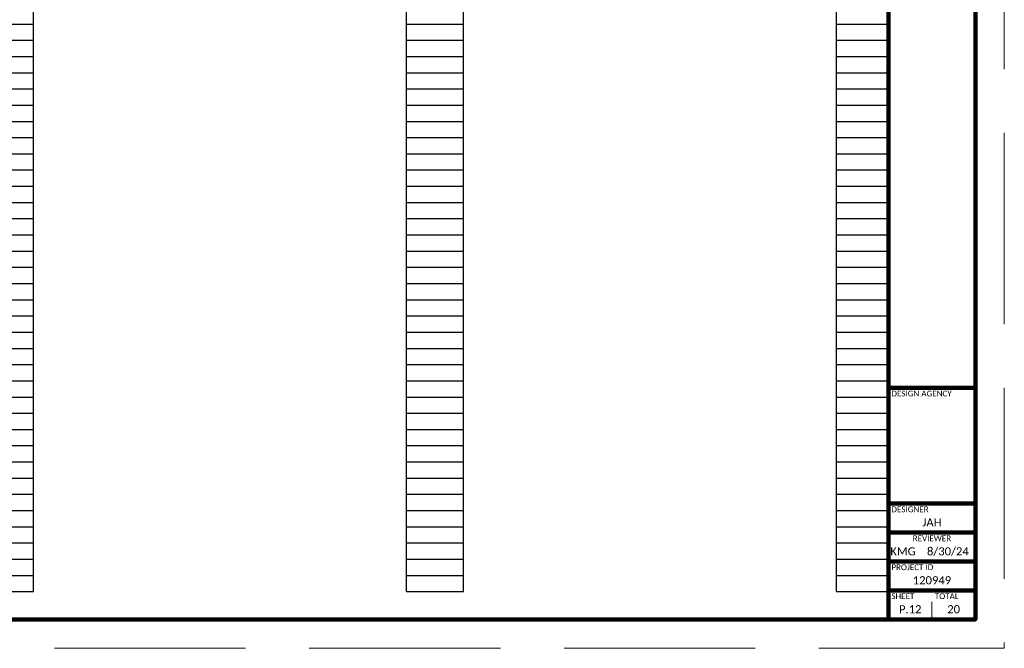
# Paper-space layout '12 TRAFFIC CONTROL NOTES' of a CAD drawing. Header units: feet. Extents: x 1.4 to 35.4, y -1.2 to 20.8.
# Tile 2 of 3: x 18.4 to 35.4, y -1.2 to 9.7. Entities that reach past the tile are written whole.
import ezdxf
from ezdxf.enums import TextEntityAlignment as Align

# ---------------------------------------------------------------- set-up
doc = ezdxf.new("R2010")
doc.units = ezdxf.units.FT
doc.header["$LTSCALE"] = 20
doc.header["$MEASUREMENT"] = 0
doc.linetypes.add('OhDOT_DGN3', pattern=[0.22, 0.165, -0.055])
doc.layers.get('Defpoints').update_dxf_attribs({"lineweight": 15})
for name, color, linetype, lineweight in [('0_Xref', 7, 'Continuous', 15), ('SH_Border', 7, 'Continuous', 90), ('SH_Data', 7, 'Continuous', 15)]:
    doc.layers.add(name, color=color, linetype=linetype, lineweight=lineweight)
doc.layers.add('SH_Cut_Line', color=7, linetype='OhDOT_DGN3', lineweight=15, plot=False)
doc.styles.add('Style - Calibri', font='calibri.ttf')
doc.styles.add('Style - Calibri - Light', font='calibril.ttf', dxfattribs={"height": 0.1})

# ---------------------------------------------------------------- blocks, each defined once
blk = doc.blocks.new('BORDER_1')
at = {"layer": 'Defpoints', "color": 7}
blk.add_point((32.75, 3.5), dxfattribs=at)
at = {"layer": 'SH_Border', "color": 7}
for p, q in [((32, 0.5), (32, 21.5)), ((32, 4.5), (33.5, 4.5)), ((32, 2.5), (33.5, 2.5)), ((32, 2), (33.5, 2)), ((32, 1.5), (33.5, 1.5)), ((32, 1), (33.5, 1))]:
    blk.add_line(p, q, dxfattribs=at)
at = {"layer": 'SH_Border', "color": 7, "flags": 128}
blk.add_lwpolyline([(1.5, 21.5), (33.5, 21.5), (33.5, 0.5), (1.5, 0.5)], close=True, dxfattribs=at)
at = {"layer": 'SH_Cut_Line', "flags": 128}
blk.add_lwpolyline([(0, 0), (34, 0), (34, 22), (0, 22)], close=True, dxfattribs=at)
at = {"layer": 'SH_Data', "color": 7}
blk.add_line((32.75, 0.5), (32.75, 0.8), dxfattribs=at)
at = {"layer": 'SH_Data', "char_height": 0.1, "line_spacing_factor": 0.8, "style": 'Style - Calibri - Light'}
for s, insert, attachment_point in [('DESIGN AGENCY', (32.05, 4.45), 1), ('DESIGNER', (32.05, 2.45), 1), ('REVIEWER', (32.75, 1.95), 2), ('PROJECT ID', (32.05, 1.45), 1), ('SHEET', (32.05, 0.95), 1), ('TOTAL', (32.8, 0.95), 1)]:
    blk.add_mtext(s, dxfattribs=dict(at, insert=insert, attachment_point=attachment_point))
at = {"layer": 'SH_Data', "color": 7, "style": 'Style - Calibri'}
blk.add_attdef('C_SHEET_TITLE', text='', height=0.25, rotation=90, dxfattribs=at).set_placement((32.792, 13), align=Align.MIDDLE_CENTER)
at = {"layer": 'SH_Data', "style": 'Style - Calibri'}
blk.add_attdef('PROJ_NAME', text='', height=0.25, rotation=90, dxfattribs=at).set_placement((0.6, 0.6), align=Align.TOP_LEFT)
for tag, p in [('DESIGNER', (32.75, 2.175)), ('REVIEWER', (32.25, 1.675)), ('REVIEWED_DATE', (33.025, 1.675)), ('PIDNO', (32.75, 1.175)), ('C_SHEET_NO', (32.375, 0.675)), ('T_SHEET_NO', (33.125, 0.675))]:
    blk.add_attdef(tag, text='', height=0.14, dxfattribs=at).set_placement(p, align=Align.MIDDLE_CENTER)
blk = doc.blocks.new('INTERIOR_NOTES')
at = {"layer": 'Defpoints', "color": 3, "linetype": 'Continuous', "lineweight": -3}
for p, q in [((17.24, 0.98), (17.24, 21.14)), ((23.68, 0.98), (23.68, 21.14)), ((24.66, 0.98), (24.66, 21.14)), ((31.1, 0.98), (31.1, 21.14)), ((32, 0.98), (32, 21.14)), ((16.26, 10.78), (17.24, 10.78)), ((23.68, 10.78), (24.66, 10.78)), ((31.1, 10.78), (32, 10.78)), ((16.26, 10.5), (17.24, 10.5)), ((23.68, 10.5), (24.66, 10.5)), ((31.1, 10.5), (32, 10.5)), ((16.26, 10.22), (17.24, 10.22)), ((23.68, 10.22), (24.66, 10.22)), ((31.1, 10.22), (32, 10.22)), ((16.26, 9.94), (17.24, 9.94)), ((23.68, 9.94), (24.66, 9.94)), ((31.1, 9.94), (32, 9.94)), ((16.26, 9.66), (17.24, 9.66)), ((23.68, 9.66), (24.66, 9.66)), ((31.1, 9.66), (32, 9.66)), ((16.26, 9.38), (17.24, 9.38)), ((23.68, 9.38), (24.66, 9.38)), ((31.1, 9.38), (32, 9.38)), ((16.26, 9.1), (17.24, 9.1)), ((23.68, 9.1), (24.66, 9.1)), ((31.1, 9.1), (32, 9.1)), ((16.26, 8.82), (17.24, 8.82)), ((23.68, 8.82), (24.66, 8.82)), ((31.1, 8.82), (32, 8.82)), ((16.26, 8.54), (17.24, 8.54)), ((23.68, 8.54), (24.66, 8.54)), ((31.1, 8.54), (32, 8.54)), ((16.26, 8.26), (17.24, 8.26)), ((23.68, 8.26), (24.66, 8.26)), ((31.1, 8.26), (32, 8.26)), ((16.26, 7.98), (17.24, 7.98)), ((23.68, 7.98), (24.66, 7.98)), ((31.1, 7.98), (32, 7.98)), ((16.26, 7.7), (17.24, 7.7)), ((23.68, 7.7), (24.66, 7.7)), ((31.1, 7.7), (32, 7.7)), ((16.26, 7.42), (17.24, 7.42)), ((23.68, 7.42), (24.66, 7.42)), ((31.1, 7.42), (32, 7.42)), ((16.26, 7.14), (17.24, 7.14)), ((23.68, 7.14), (24.66, 7.14)), ((31.1, 7.14), (32, 7.14)), ((16.26, 6.86), (17.24, 6.86)), ((23.68, 6.86), (24.66, 6.86)), ((31.1, 6.86), (32, 6.86)), ((16.26, 6.58), (17.24, 6.58)), ((23.68, 6.58), (24.66, 6.58)), ((31.1, 6.58), (32, 6.58)), ((16.26, 6.3), (17.24, 6.3)), ((23.68, 6.3), (24.66, 6.3)), ((31.1, 6.3), (32, 6.3)), ((16.26, 6.02), (17.24, 6.02)), ((23.68, 6.02), (24.66, 6.02)), ((31.1, 6.02), (32, 6.02)), ((16.26, 5.74), (17.24, 5.74)), ((23.68, 5.74), (24.66, 5.74)), ((31.1, 5.74), (32, 5.74)), ((16.26, 5.46), (17.24, 5.46)), ((23.68, 5.46), (24.66, 5.46)), ((31.1, 5.46), (32, 5.46)), ((16.26, 5.18), (17.24, 5.18)), ((23.68, 5.18), (24.66, 5.18)), ((31.1, 5.18), (32, 5.18)), ((16.26, 4.9), (17.24, 4.9)), ((23.68, 4.9), (24.66, 4.9)), ((31.1, 4.9), (32, 4.9)), ((16.26, 4.62), (17.24, 4.62)), ((23.68, 4.62), (24.66, 4.62)), ((31.1, 4.62), (32, 4.62)), ((16.26, 4.34), (17.24, 4.34)), ((23.68, 4.34), (24.66, 4.34)), ((31.1, 4.34), (32, 4.34)), ((16.26, 4.06), (17.24, 4.06)), ((23.68, 4.06), (24.66, 4.06)), ((31.1, 4.06), (32, 4.06)), ((16.26, 3.78), (17.24, 3.78)), ((23.68, 3.78), (24.66, 3.78)), ((31.1, 3.78), (32, 3.78)), ((16.26, 3.5), (17.24, 3.5)), ((23.68, 3.5), (24.66, 3.5)), ((31.1, 3.5), (32, 3.5)), ((16.26, 3.22), (17.24, 3.22)), ((23.68, 3.22), (24.66, 3.22)), ((31.1, 3.22), (32, 3.22)), ((16.26, 2.94), (17.24, 2.94)), ((23.68, 2.94), (24.66, 2.94)), ((31.1, 2.94), (32, 2.94)), ((16.26, 2.66), (17.24, 2.66)), ((23.68, 2.66), (24.66, 2.66)), ((31.1, 2.66), (32, 2.66)), ((16.26, 2.38), (17.24, 2.38)), ((23.68, 2.38), (24.66, 2.38)), ((31.1, 2.38), (32, 2.38)), ((16.26, 2.1), (17.24, 2.1)), ((23.68, 2.1), (24.66, 2.1)), ((31.1, 2.1), (32, 2.1)), ((16.26, 1.82), (17.24, 1.82)), ((23.68, 1.82), (24.66, 1.82)), ((31.1, 1.82), (32, 1.82)), ((16.26, 1.54), (17.24, 1.54)), ((23.68, 1.54), (24.66, 1.54)), ((31.1, 1.54), (32, 1.54)), ((16.26, 1.26), (17.24, 1.26)), ((23.68, 1.26), (24.66, 1.26)), ((31.1, 1.26), (32, 1.26)), ((16.26, 0.98), (17.24, 0.98)), ((23.68, 0.98), (24.66, 0.98)), ((31.1, 0.98), (32, 0.98))]:
    blk.add_line(p, q, dxfattribs=at)

psp = doc.layouts.new('12 TRAFFIC CONTROL NOTES')

# ---------------------------------------------------------------- block references
at = {"layer": '0_Xref'}
ref = psp.add_blockref('BORDER_1', (1.428, -1.153), dxfattribs=at)
ref.add_attrib('C_SHEET_NO', 'P.12', dxfattribs={"layer": 'SH_Data', "height": 0.14, "style": 'Style - Calibri'}).set_placement((33.803, -0.478), align=Align.MIDDLE_CENTER)
ref.add_attrib('T_SHEET_NO', '20', dxfattribs={"layer": 'SH_Data', "height": 0.14, "style": 'Style - Calibri'}).set_placement((34.553, -0.478), align=Align.MIDDLE_CENTER)
ref.add_attrib('DESIGNER', 'JAH', dxfattribs={"layer": 'SH_Data', "height": 0.14, "style": 'Style - Calibri'}).set_placement((34.178, 1.022), align=Align.MIDDLE_CENTER)
ref.add_attrib('REVIEWER', 'KMG', dxfattribs={"layer": 'SH_Data', "height": 0.14, "style": 'Style - Calibri'}).set_placement((33.678, 0.522), align=Align.MIDDLE_CENTER)
ref.add_attrib('REVIEWED_DATE', '8/30/24', dxfattribs={"layer": 'SH_Data', "height": 0.14, "style": 'Style - Calibri'}).set_placement((34.453, 0.522), align=Align.MIDDLE_CENTER)
ref.add_attrib('PIDNO', '120949', dxfattribs={"layer": 'SH_Data', "height": 0.14, "style": 'Style - Calibri'}).set_placement((34.178, 0.022), align=Align.MIDDLE_CENTER)
psp.add_blockref('INTERIOR_NOTES', (1.428, -1.153), dxfattribs=at)

doc.saveas('drawing.dxf')
